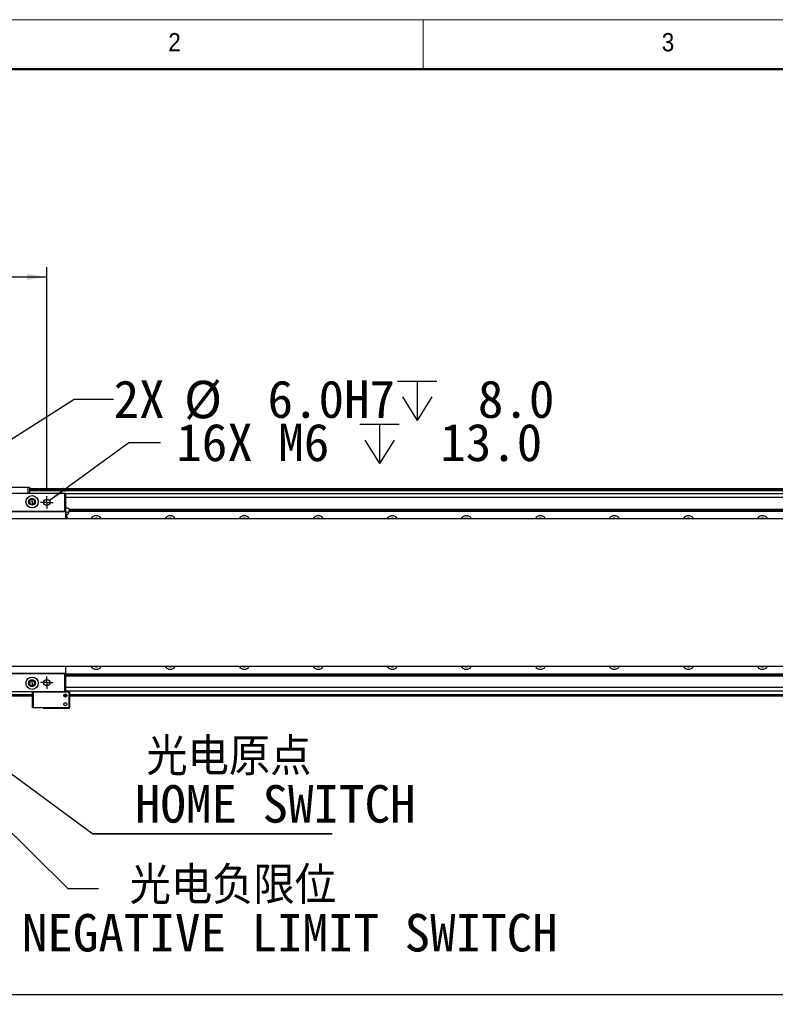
# Model space of a CAD drawing. Header units: millimetres. Extents: x 40 to 3320, y 40 to 2336.
# Tile 8 of 18: x 553 to 1165, y 1538 to 2336. Entities that reach past the tile are written whole.
import ezdxf

# ---------------------------------------------------------------- set-up
doc = ezdxf.new("R2010")
doc.units = ezdxf.units.MM
doc.header["$LTSCALE"] = 8
doc.layers.add('DIMNS', color=7, linetype='Continuous')
doc.styles.add('SLDTEXTSTYLE0', font='Gothic.ttf', dxfattribs={"width": 0.913})
doc.styles.add('SLDTEXTSTYLE7', font='txt')
doc.styles.add('SLDTEXTSTYLE8', font='txt', dxfattribs={"bigfont": 'bigfont'})
doc.styles.add('SLDTEXTSTYLE9', font='txt')
doc.dimstyles.new('SLDDIMSTYLE1', dxfattribs={"dimtxt": 30.4, "dimasz": 16, "dimexe": 0, "dimexo": 0.0625, "dimgap": 7.6, "dimtad": 2, "dimdec": 1, "dimrnd": 1e-09, "dimzin": 4, "dimdsep": 46, "dimtxsty": 'SLDTEXTSTYLE7', "dimsah": 1, "dimcen": 0.09, "dimadec": 0, "dimazin": 1, "dimtfac": 1, "dimtdec": 1, "dimtofl": 0, "dimtmove": 0, "dimatfit": 3, "dimfxl": 0, "dimfrac": 2, "dimtolj": 1, "dimtzin": 12, "dimarcsym": 0})
doc.dimstyles.new('SLDDIMSTYLE2', dxfattribs={"dimtxt": 30.4, "dimasz": 16, "dimexe": 0, "dimexo": 0.0625, "dimgap": 7.6, "dimtad": 0, "dimtih": 1, "dimtoh": 1, "dimdec": 1, "dimrnd": 1e-09, "dimzin": 4, "dimdsep": 46, "dimtxsty": 'SLDTEXTSTYLE7', "dimsah": 1, "dimcen": 0, "dimadec": 0, "dimazin": 1, "dimtfac": 1, "dimtdec": 1, "dimtofl": 0, "dimtmove": 0, "dimatfit": 3, "dimfxl": 0, "dimfrac": 2, "dimtolj": 1, "dimtzin": 12, "dimarcsym": 0})
doc.dimstyles.new('SLDDIMSTYLE3', dxfattribs={"dimtxt": 30.4, "dimasz": 16, "dimexe": 0, "dimexo": 0.0625, "dimgap": 7.6, "dimtad": 0, "dimtih": 1, "dimtoh": 1, "dimdec": 6, "dimrnd": 1e-09, "dimzin": 12, "dimdsep": 46, "dimtxsty": 'SLDTEXTSTYLE7', "dimsah": 1, "dimcen": 0, "dimadec": 0, "dimazin": 3, "dimtfac": 1, "dimtdec": 1, "dimtofl": 0, "dimtmove": 0, "dimatfit": 3, "dimfxl": 0, "dimfrac": 2, "dimtolj": 1, "dimtzin": 12, "dimarcsym": 0})
doc.dimstyles.new('SLDDIMSTYLE4', dxfattribs={"dimtxt": 0.18, "dimasz": 16, "dimexe": 0, "dimexo": 0.0625, "dimgap": 0, "dimtad": 0, "dimtih": 1, "dimtoh": 1, "dimdec": 0, "dimrnd": 1e-09, "dimzin": 0, "dimdsep": 46, "dimtxsty": 'Standard', "dimsah": 1, "dimcen": 0.09, "dimadec": 0, "dimazin": 0, "dimtfac": 16, "dimtdec": 0, "dimtofl": 0, "dimtmove": 0, "dimatfit": 3, "dimfxl": 0, "dimfrac": 2, "dimtolj": 1, "dimtzin": 0, "dimarcsym": 0})

# ---------------------------------------------------------------- blocks, each defined once
blk = doc.blocks.new('_D_8')
at = {"layer": 'DIMNS'}
for p, q in [((354.87, 1954.88), (354.87, 2135.48)), ((574.87, 1954.88), (574.87, 2135.48)), ((354.87, 2127.48), (574.87, 2127.48))]:
    blk.add_line(p, q, dxfattribs=at)
for points in [[(354.87, 2127.48), (370.87, 2125.08), (370.87, 2129.88)], [(574.87, 2127.48), (558.87, 2129.88), (558.87, 2125.08)]]:
    blk.add_solid(points, dxfattribs=at)
at = {"layer": 'DIMNS', "insert": (422.26, 2167.37), "char_height": 30.4, "attachment_point": 1, "style": 'SLDTEXTSTYLE7'}
blk.add_mtext('220.0', dxfattribs=at)
blk = doc.blocks.new('SW_SYMBOL_HOLE_DEPTH')
at = {"layer": 'DIMNS', "color": 0}
for p, q in [((0, 7000), (6400, 7000)), ((3200, 7000), (3200, 600)), ((800, 4440), (3200, 600)), ((5600, 4440), (3200, 600))]:
    blk.add_line(p, q, dxfattribs=at)
blk = doc.blocks.new('_D_9')
at = {"layer": 'DIMNS'}
for p, q in [((467.4, 1946.32), (596.96, 2028.34)), ((596.96, 2028.34), (628.96, 2028.34))]:
    blk.add_line(p, q, dxfattribs=at)
blk.add_solid([(467.4, 1946.32), (482.2, 1952.85), (479.63, 1956.91)], dxfattribs=at)
at = {"layer": 'DIMNS', "xscale": 0.004985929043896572, "yscale": 0.004985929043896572, "zscale": 0.004985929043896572}
blk.add_blockref('SW_SYMBOL_HOLE_DEPTH', (859.09, 2008.22), dxfattribs=at)
at = {"layer": 'DIMNS', "char_height": 30.4, "attachment_point": 1, "style": 'SLDTEXTSTYLE7'}
for s, insert in [('2X ', (628.96, 2043.66)), ('%%c', (686.13, 2043.36)), (' 6.0H7 ', (733.1, 2043.66)), (' 8.0', (903.59, 2043.66))]:
    blk.add_mtext(s, dxfattribs=dict(at, insert=insert))
blk = doc.blocks.new('_D_10')
at = {"layer": 'DIMNS'}
for p, q in [((576.88, 1946.19), (641.43, 1993.27)), ((641.43, 1993.27), (667.08, 1993.27))]:
    blk.add_line(p, q, dxfattribs=at)
blk.add_solid([(576.88, 1946.19), (591.23, 1953.68), (588.4, 1957.56)], dxfattribs=at)
at = {"layer": 'DIMNS', "xscale": 0.004985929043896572, "yscale": 0.004985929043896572, "zscale": 0.004985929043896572}
blk.add_blockref('SW_SYMBOL_HOLE_DEPTH', (828.53, 1973.15), dxfattribs=at)
at = {"layer": 'DIMNS', "char_height": 30.4, "attachment_point": 1, "style": 'SLDTEXTSTYLE7'}
for s, insert in [('16X M6 ', (679.78, 2008.59)), (' 13.0', (873.03, 2008.59))]:
    blk.add_mtext(s, dxfattribs=dict(at, insert=insert))
blk = doc.blocks.new('_D_13')
at = {"layer": 'DIMNS'}
for p, q in [((464.87, 1730.56), (464.87, 1537.92)), ((2324.87, 1730.56), (2324.87, 1537.92)), ((464.87, 1545.92), (2324.87, 1545.92))]:
    blk.add_line(p, q, dxfattribs=at)
for points in [[(464.87, 1545.92), (480.87, 1543.52), (480.87, 1548.32)], [(2324.87, 1545.92), (2308.87, 1548.32), (2308.87, 1543.52)]]:
    blk.add_solid(points, dxfattribs=at)
at = {"layer": 'DIMNS', "insert": (1353.08, 1585.8), "char_height": 30.4, "attachment_point": 1, "style": 'SLDTEXTSTYLE7'}
blk.add_mtext('1860.0', dxfattribs=at)
blk = doc.blocks.new('SW_NOTE_5')
at = {"layer": 'DIMNS', "color": 0, "char_height": 30.4, "attachment_point": 2}
for s, insert, style in [('光电负限位', (108.87, 17.82), 'SLDTEXTSTYLE8'), ('NEGATIVE LIMIT SWITCH', (155.02, -20.58), 'SLDTEXTSTYLE9')]:
    blk.add_mtext(s, dxfattribs=dict(at, insert=insert, style=style))
blk = doc.blocks.new('SW_NOTE_6')
at = {"layer": 'DIMNS', "color": 0}
for p, q in [((0, 0), (194.23, 0)), ((194.23, 0), (0, 0)), ((0, 0), (194.23, 0)), ((194.23, 0), (0, 0)), ((0, 0), (194.23, 0)), ((194.23, 0), (0, 0))]:
    blk.add_line(p, q, dxfattribs=at)
at = {"layer": 'DIMNS', "color": 0, "char_height": 30.4, "attachment_point": 2}
for s, insert, style in [('光电原点', (110.41, 78.01), 'SLDTEXTSTYLE8'), ('HOME SWITCH', (148, 39.61), 'SLDTEXTSTYLE9')]:
    blk.add_mtext(s, dxfattribs=dict(at, insert=insert, style=style))
blk = doc.blocks.new('SW_CENTERMARKSYMBOL_7')
at = {"layer": 'DIMNS', "color": 0}
for p, q in [((-2.54, 0), (-5.04, 0)), ((0, 0), (-2.54, 0)), ((0, 2.54), (0, 5.04)), ((0, 0), (0, 2.54)), ((0, 0), (0, -2.54)), ((0, 0), (2.54, 0)), ((2.54, 0), (5.04, 0)), ((0, -2.54), (0, -5.04))]:
    blk.add_line(p, q, dxfattribs=at)
blk = doc.blocks.new('SW_CENTERMARKSYMBOL_15')
at = {"layer": 'DIMNS', "color": 0}
for p, q in [((-2.54, 0), (-5.04, 0)), ((0, 0), (-2.54, 0)), ((0, 2.54), (0, 5.04)), ((0, 0), (0, 2.54)), ((0, 0), (0, -2.54)), ((0, 0), (2.54, 0)), ((2.54, 0), (5.04, 0)), ((0, -2.54), (0, -5.04))]:
    blk.add_line(p, q, dxfattribs=at)

msp = doc.modelspace()

# ---------------------------------------------------------------- linework, layer by layer
at = {"color": 7, "linetype": 'Continuous', "lineweight": 18}
for p, q in [((3320, 2336), (40, 2336)), ((880, 2336), (880, 2296)), ((80, 2296), (3280, 2296))]:
    msp.add_line(p, q, dxfattribs=at)
at = {"color": 7, "linetype": 'Continuous', "lineweight": 50}
msp.add_line((3280, 2296), (80, 2296), dxfattribs=at)
at = {"color": 7, "linetype": 'Continuous', "lineweight": 25}
for p, q in [((559.8652484, 1956.9151276), (533.8652255, 1956.9151276)), ((533.9895012, 1957.2151327), (559.7409727, 1957.2151327)), ((559.7409727, 1957.2151327), (560.5652453, 1957.2151327)), ((559.8652484, 1956.9151276), (559.7409727, 1957.2151327)), ((560.8652355, 1956.9151276), (559.8652484, 1956.9151276)), ((559.8652484, 1952.21513), (559.8652484, 1956.9151276)), ((560.5652453, 1957.2151327), (560.8652355, 1956.9151276)), ((560.8652355, 1956.9151276), (560.8652355, 1952.21513)), ((2228.8652183, 1955.7151297), (560.8652355, 1955.7151297)), ((560.8652355, 1955.5151337), (2228.8652183, 1955.5151337)), ((560.8652355, 1955.3151304), (2228.8652183, 1955.3151304)), ((340.1652099, 1952.21513), (589.5652296, 1952.21513)), ((589.5652296, 1951.9151324), (340.1652099, 1951.9151324)), ((2228.8652183, 1955.2151287), (560.8652355, 1955.2151287)), ((2228.8652183, 1954.2151341), (560.8652355, 1954.2151341)), ((562.8652097, 1947.2821304), (562.8652097, 1947.7151284)), ((589.5652296, 1952.21513), (589.8652197, 1951.9151324)), ((589.5652296, 1952.21513), (589.5652296, 1951.9151324)), ((589.5652296, 1951.9151324), (589.8652197, 1951.9151324)), ((589.5652296, 1937.5151345), (589.5652296, 1951.9151324)), ((589.8652197, 1951.9151324), (589.8652197, 1937.5151345)), ((2199.8652341, 1951.7199943), (589.8652197, 1951.7199943)), ((562.8652097, 1945.2151308), (562.8652097, 1947.2821304)), ((562.8652097, 1945.2151308), (562.8652097, 1943.1481311)), ((562.8652097, 1943.1481311), (562.8652097, 1942.7151331)), ((592.8652407, 1939.4561449), (592.5263883, 1936.2322563)), ((317.865205, 1931.7151295), (2471.8652488, 1931.7151295)), ((340.1652099, 1937.5151345), (589.5652296, 1937.5151345)), ((589.5652296, 1937.2151294), (340.1652099, 1937.2151294)), ((589.5652296, 1937.5151345), (589.8652197, 1937.5151345)), ((589.5652296, 1937.2151294), (589.8652197, 1937.5151345)), ((589.5652296, 1937.5151345), (589.5652296, 1937.2151294)), ((590.7179834, 1932.6544391), (589.7312285, 1932.9156713)), ((589.8652197, 1937.5151345), (589.8652197, 1931.7151295)), ((591.5913107, 1932.126111), (590.7179834, 1932.6544391)), ((591.5963771, 1932.122151), (591.1496402, 1932.4712218)), ((591.5913107, 1932.126111), (591.4169075, 1931.7151295)), ((592.6615121, 1937.5180328), (2199.8652341, 1937.5180328)), ((592.6938178, 1937.8252351), (2199.8652341, 1937.8252351)), ((592.807603, 1938.9079312), (2199.8652341, 1938.9079312)), ((592.8399088, 1939.2151335), (2199.8652341, 1939.2151335)), ((2471.8652488, 1811.7151322), (317.865205, 1811.7151322)), ((589.8652197, 1811.7151322), (589.8652197, 1805.9151271)), ((340.1652099, 1806.2151322), (589.5652296, 1806.2151322)), ((589.5652296, 1805.9151271), (340.1652099, 1805.9151271)), ((589.5652296, 1806.2151322), (589.5652296, 1805.9151271)), ((589.8652197, 1805.9151271), (589.5652296, 1806.2151322)), ((589.8652197, 1805.9151271), (589.5652296, 1805.9151271)), ((589.5652296, 1791.5151292), (589.5652296, 1805.9151271)), ((589.8652197, 1805.9151271), (589.8652197, 1791.5151292)), ((589.8652197, 1805.9122288), (2197.0689417, 1805.9122288)), ((589.8652197, 1805.6050265), (2197.036636, 1805.6050265)), ((589.8652197, 1804.5223305), (2196.9228508, 1804.5223305)), ((589.8652197, 1804.2151281), (2196.890545, 1804.2151281)), ((562.8652097, 1800.2821306), (562.8652097, 1800.7151285)), ((562.8652097, 1798.2151309), (562.8652097, 1800.2821306)), ((562.8652097, 1798.2151309), (562.8652097, 1796.1481312)), ((562.8652097, 1796.1481312), (562.8652097, 1795.7151333)), ((340.1652099, 1791.5151292), (589.5652296, 1791.5151292)), ((589.5652296, 1791.2151316), (340.1652099, 1791.2151316)), ((563.3652331, 1787.7151319), (474.8652102, 1787.7151319)), ((563.6652233, 1791.2151316), (563.3652331, 1790.915134)), ((563.3652331, 1778.5151327), (563.3652331, 1790.915134)), ((563.6652233, 1790.915134), (563.3652331, 1790.915134)), ((563.6652233, 1790.915134), (563.789499, 1791.2151316)), ((563.6652233, 1790.915134), (563.6652233, 1778.5151327)), ((593.0652143, 1790.915134), (563.6652233, 1790.915134)), ((591.0108806, 1787.7151319), (588.7195589, 1787.7151319)), ((589.8652197, 1791.5151292), (589.5652296, 1791.5151292)), ((589.8652197, 1791.5151292), (589.5652296, 1791.2151316)), ((589.5652296, 1791.5151292), (589.5652296, 1791.2151316)), ((589.5652296, 1791.2151316), (592.9409386, 1791.2151316)), ((2199.8652341, 1791.7102674), (589.8652197, 1791.7102674)), ((589.8652197, 1791.5151292), (593.3652045, 1791.5151292)), ((593.0652143, 1790.915134), (592.9409386, 1791.2151316)), ((592.9409386, 1791.2151316), (593.0652143, 1791.2151316)), ((593.3652045, 1790.915134), (593.0652143, 1791.2151316)), ((593.0652143, 1778.5151327), (593.0652143, 1790.915134)), ((593.3652045, 1790.915134), (593.0652143, 1790.915134)), ((593.3652045, 1790.915134), (593.3652045, 1791.5151292)), ((593.3652045, 1790.915134), (593.3652045, 1778.5151327)), ((2194.3652155, 1787.7151319), (593.3652045, 1787.7151319)), ((563.3652331, 1778.5151327), (563.6652233, 1778.5151327)), ((563.6652233, 1778.2151276), (563.3652331, 1778.5151327)), ((563.6652233, 1778.5151327), (593.0652143, 1778.5151327)), ((563.6652233, 1778.5151327), (563.789499, 1778.2151276)), ((563.789499, 1778.2151276), (563.6652233, 1778.2151276)), ((592.9409386, 1778.2151276), (563.789499, 1778.2151276)), ((571.8652131, 1777.91513), (571.8652131, 1778.2151276)), ((571.8652131, 1777.91513), (593.3652045, 1777.91513)), ((593.0652143, 1778.5151327), (592.9409386, 1778.2151276)), ((593.0652143, 1778.2151276), (592.9409386, 1778.2151276)), ((593.0652143, 1778.5151327), (593.3652045, 1778.5151327)), ((593.3652045, 1778.5151327), (593.0652143, 1778.2151276)), ((593.3652045, 1777.91513), (593.3652045, 1778.5151327))]:
    msp.add_line(p, q, dxfattribs=at)
at = {"color": 8, "linetype": 'Continuous', "lineweight": 25}
for p, q in [((2199.8652341, 1948.7199956), (589.8652197, 1948.7199956)), ((563.3652331, 1788.715134), (474.8652102, 1788.715134)), ((591.0108806, 1788.715134), (588.7195589, 1788.715134)), ((2199.8652341, 1794.710266), (589.8652197, 1794.710266)), ((2194.3652155, 1788.715134), (593.3652045, 1788.715134))]:
    msp.add_line(p, q, dxfattribs=at)
at = {"color": 7, "linetype": 'Continuous', "lineweight": 25, "flags": 128}
for points in [[(592.8652407, 1939.4561449), (592.7005531, 1939.5260388), (592.2316434, 1939.7250885), (591.5298583, 1940.0229776), (590.702069, 1940.3743619), (589.8742201, 1940.7257536), (589.8652197, 1940.7295683)], [(592.5263883, 1936.2322563), (592.3433425, 1936.3099659), (591.816199, 1936.5337217), (591.008556, 1936.8765304), (590.0179268, 1937.2970486), (589.8652197, 1937.3618537)], [(591.6661741, 1934.9678481), (591.4996387, 1935.0385392), (591.0201193, 1935.242089), (590.2854325, 1935.553948), (589.8652197, 1935.7323149)], [(590.7179834, 1932.6544391), (590.4838564, 1932.7538224), (590.2059795, 1932.8717688), (589.8891212, 1933.0062629), (589.8652197, 1933.0164106)], [(591.1496402, 1932.4712218), (591.1427261, 1932.4741499), (591.1220433, 1932.4829193), (591.087711, 1932.4974963), (591.0398485, 1932.5178178), (590.9786345, 1932.543798), (590.9043671, 1932.5753176), (590.8173443, 1932.6122539), (590.7179834, 1932.6544391)], [(613.2069351, 1931.7151295), (613.8391616, 1932.034208), (614.8652555, 1932.2151305)], [(614.8652555, 1932.2151305), (615.8912899, 1932.034208), (616.5235163, 1931.7151295)], [(673.2069375, 1931.7151295), (673.8391639, 1932.034208), (674.8651983, 1932.2151305)], [(674.8651983, 1932.2151305), (675.8912923, 1932.034208), (676.5235187, 1931.7151295)], [(733.2069399, 1931.7151295), (733.8391663, 1932.034208), (734.8652007, 1932.2151305)], [(734.8652007, 1932.2151305), (735.8912946, 1932.034208), (736.5235211, 1931.7151295)], [(793.2069422, 1931.7151295), (793.8391687, 1932.034208), (794.8652031, 1932.2151305)], [(794.8652031, 1932.2151305), (795.891297, 1932.034208), (796.5235235, 1931.7151295)], [(853.2069446, 1931.7151295), (853.8391711, 1932.034208), (854.8652054, 1932.2151305)], [(854.8652054, 1932.2151305), (855.8912994, 1932.034208), (856.5235259, 1931.7151295)], [(913.2069172, 1931.7151295), (913.8391735, 1932.034208), (914.8652376, 1932.2151305)], [(914.8652376, 1932.2151305), (915.8913018, 1932.034208), (916.5235283, 1931.7151295)], [(973.2069196, 1931.7151295), (973.8391759, 1932.034208), (974.86524, 1932.2151305)], [(974.86524, 1932.2151305), (975.8912744, 1932.034208), (976.5235306, 1931.7151295)], [(1033.206922, 1931.7151295), (1033.8391782, 1932.034208), (1034.8652126, 1932.2151305)], [(1034.8652126, 1932.2151305), (1035.8912768, 1932.034208), (1036.523533, 1931.7151295)], [(1093.2069244, 1931.7151295), (1093.8391806, 1932.034208), (1094.865215, 1932.2151305)], [(1094.865215, 1932.2151305), (1095.8912791, 1932.034208), (1096.5235354, 1931.7151295)], [(1153.2069118, 1931.7151295), (1153.8391681, 1932.034208), (1154.8652323, 1932.2151305)], [(1154.8652323, 1932.2151305), (1155.8912815, 1932.034208), (1156.5235378, 1931.7151295)], [(614.8652555, 1811.2151311), (613.8391616, 1811.3960536), (613.2069351, 1811.7151322)], [(616.5235163, 1811.7151322), (615.8912899, 1811.3960536), (614.8652555, 1811.2151311)], [(674.8651983, 1811.2151311), (673.8391639, 1811.3960536), (673.2069375, 1811.7151322)], [(676.5235187, 1811.7151322), (675.8912923, 1811.3960536), (674.8651983, 1811.2151311)], [(734.8652007, 1811.2151311), (733.8391663, 1811.3960536), (733.2069399, 1811.7151322)], [(736.5235211, 1811.7151322), (735.8912946, 1811.3960536), (734.8652007, 1811.2151311)], [(794.8652031, 1811.2151311), (793.8391687, 1811.3960536), (793.2069422, 1811.7151322)], [(796.5235235, 1811.7151322), (795.891297, 1811.3960536), (794.8652031, 1811.2151311)], [(854.8652054, 1811.2151311), (853.8391711, 1811.3960536), (853.2069446, 1811.7151322)], [(856.5235259, 1811.7151322), (855.8912994, 1811.3960536), (854.8652054, 1811.2151311)], [(914.8652376, 1811.2151311), (913.8391735, 1811.3960536), (913.2069172, 1811.7151322)], [(916.5235283, 1811.7151322), (915.8913018, 1811.3960536), (914.8652376, 1811.2151311)], [(974.86524, 1811.2151311), (973.8391759, 1811.3960536), (973.2069196, 1811.7151322)], [(976.5235306, 1811.7151322), (975.8912744, 1811.3960536), (974.86524, 1811.2151311)], [(1034.8652126, 1811.2151311), (1033.8391782, 1811.3960536), (1033.206922, 1811.7151322)], [(1036.523533, 1811.7151322), (1035.8912768, 1811.3960536), (1034.8652126, 1811.2151311)], [(1094.865215, 1811.2151311), (1093.8391806, 1811.3960536), (1093.2069244, 1811.7151322)], [(1096.5235354, 1811.7151322), (1095.8912791, 1811.3960536), (1094.865215, 1811.2151311)], [(1154.8652323, 1811.2151311), (1153.8391681, 1811.3960536), (1153.2069118, 1811.7151322)], [(1156.5235378, 1811.7151322), (1155.8912815, 1811.3960536), (1154.8652323, 1811.2151311)]]:
    msp.add_lwpolyline(points, dxfattribs=at)
at = {"color": 7, "linetype": 'Continuous', "lineweight": 25}
for centre, radius in [((562.8652269, 1945.2151301), 5), ((562.8652269, 1945.2151301), 2.75), ((574.8652269, 1944.7151308), 2.5), ((562.8652269, 1798.2151315), 5), ((562.8652269, 1798.2151315), 2.75), ((574.8652269, 1798.7151308), 2.5), ((589.8652269, 1788.2151308), 1.25), ((589.8652269, 1781.2151308), 1.25)]:
    msp.add_circle(centre, radius, dxfattribs=at)
for centre, radius, start, end in [((562.8652269, 1945.2151301), 2.5, 90, 270), ((562.8652269, 1945.2151301), 2.5, 270, 90), ((562.8652269, 1945.2151301), 2.067, 90, 270), ((562.8652269, 1945.2151301), 2.067, 270, 90), ((614.8652269, 1929.2151301), 4.75, 90, 148.2431266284), ((614.8652269, 1929.2151301), 4.75, 31.7568733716, 90), ((674.8652269, 1929.2151301), 4.75, 90, 148.2431266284), ((674.8652269, 1929.2151301), 4.75, 31.7568733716, 90), ((734.8652269, 1929.2151301), 4.75, 90, 148.2431266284), ((734.8652269, 1929.2151301), 4.75, 31.7568733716, 90), ((794.8652269, 1929.2151301), 4.75, 90, 148.2431266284), ((794.8652269, 1929.2151301), 4.75, 31.7568733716, 90), ((854.8652269, 1929.2151301), 4.75, 90, 148.2431266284), ((854.8652269, 1929.2151301), 4.75, 31.7568733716, 90), ((914.8652269, 1929.2151301), 4.75, 90, 148.2431266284), ((914.8652269, 1929.2151301), 4.75, 31.7568733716, 90), ((974.8652269, 1929.2151301), 4.75, 90, 148.2431266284), ((974.8652269, 1929.2151301), 4.75, 31.7568733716, 90), ((1034.8652269, 1929.2151301), 4.75, 90, 148.2431266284), ((1034.8652269, 1929.2151301), 4.75, 31.7568733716, 90), ((1094.8652269, 1929.2151301), 4.75, 90, 148.2431266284), ((1094.8652269, 1929.2151301), 4.75, 31.7568733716, 90), ((1154.8652269, 1929.2151301), 4.75, 90, 148.2431266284), ((1154.8652269, 1929.2151301), 4.75, 31.7568733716, 90), ((614.8652269, 1814.2151315), 4.75, 211.756873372, 270), ((614.8652269, 1814.2151315), 4.75, 270, 328.243126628), ((674.8652269, 1814.2151315), 4.75, 211.756873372, 270), ((674.8652269, 1814.2151315), 4.75, 270, 328.243126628), ((734.8652269, 1814.2151315), 4.75, 211.756873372, 270), ((734.8652269, 1814.2151315), 4.75, 270, 328.243126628), ((794.8652269, 1814.2151315), 4.75, 211.756873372, 270), ((794.8652269, 1814.2151315), 4.75, 270, 328.243126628), ((854.8652269, 1814.2151315), 4.75, 211.756873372, 270), ((854.8652269, 1814.2151315), 4.75, 270, 328.243126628), ((914.8652269, 1814.2151315), 4.75, 211.756873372, 270), ((914.8652269, 1814.2151315), 4.75, 270, 328.243126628), ((974.8652269, 1814.2151315), 4.75, 211.756873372, 270), ((974.8652269, 1814.2151315), 4.75, 270, 328.243126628), ((1034.8652269, 1814.2151315), 4.75, 211.756873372, 270), ((1034.8652269, 1814.2151315), 4.75, 270, 328.243126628), ((1094.8652269, 1814.2151315), 4.75, 211.756873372, 270), ((1094.8652269, 1814.2151315), 4.75, 270, 328.243126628), ((1154.8652269, 1814.2151315), 4.75, 211.756873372, 270), ((1154.8652269, 1814.2151315), 4.75, 270, 328.243126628), ((562.8652269, 1798.2151315), 2.5, 90, 270), ((562.8652269, 1798.2151315), 2.067, 90, 270), ((562.8652269, 1798.2151315), 2.5, 270, 90), ((562.8652269, 1798.2151315), 2.067, 270, 90)]:
    msp.add_arc(centre, radius, start, end, dxfattribs=at)
for points, knots in [([(590.7997014, 1940.604488), (590.6596912, 1940.6518702), (590.3796373, 1940.746646), (590.0857387, 1940.7144452), (589.9387719, 1940.6983429)], [0, 0, 0, 0, 0.4999403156, 1, 1, 1, 1]), ([(590.7997014, 1940.604488), (590.9310648, 1940.5366769), (591.1937899, 1940.4010556), (591.3748013, 1940.1672769), (591.4653064, 1940.0503883)], [0, 0, 0, 0, 0.5000031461, 1, 1, 1, 1]), ([(591.1496402, 1932.4712218), (591.1327921, 1932.9086229), (591.0990957, 1933.7834255), (591.4771479, 1934.5730404), (591.6661741, 1934.9678481)], [0, 0, 0, 0, 0.49999969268, 1, 1, 1, 1]), ([(591.6661741, 1934.9678481), (591.8601467, 1935.1441622), (592.248084, 1935.4967833), (592.4336215, 1935.987102), (592.5263883, 1936.2322563)], [0, 0, 0, 0, 0.5000101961, 1, 1, 1, 1])]:
    msp.add_open_spline(points, degree=3, knots=knots, dxfattribs=at)

# ---------------------------------------------------------------- block references
at = {"layer": 'DIMNS'}
for name, p in [('SW_CENTERMARKSYMBOL_7', (574.8652269, 1944.7151308)), ('SW_CENTERMARKSYMBOL_15', (574.8652269, 1798.7151308)), ('SW_NOTE_6', (612.0192308, 1675.9615385)), ('SW_NOTE_5', (616.7646364, 1631.7307692))]:
    msp.add_blockref(name, p, dxfattribs=at)

# ---------------------------------------------------------------- texts
at = {"color": 7, "linetype": 'Continuous', "lineweight": 0, "char_height": 14.8166667, "attachment_point": 1, "style": 'SLDTEXTSTYLE0'}
for s, insert in [('2', (673.3333333, 2325.1704848)), ('3', (1073.3333333, 2325.1704848))]:
    msp.add_mtext(s, dxfattribs=dict(at, insert=insert))

# ---------------------------------------------------------------- dimensions: what is measured, and where the dimension line sits
at = {"layer": 'DIMNS'}
for base, p1, p2, picture, middle in [((574.8652269, 2127.482112), (354.8652269, 1944.7151308), (574.8652269, 1944.7151308), '_D_8', (470.6861247, 2127.482112)), ((2324.8652269, 1545.9151308), (464.8652269, 1740.7151308), (2324.8652269, 1740.7151308), '_D_13', (1412.489533, 1545.9151308))]:
    dim = msp.add_linear_dim(base=base, p1=p1, p2=p2, dimstyle='SLDDIMSTYLE1', dxfattribs=at)
    dim.commit()
    dim.dimension.update_dxf_attribs({"geometry": picture, "text_midpoint": middle, "dimtype": 160})
dim = msp.add_diameter_dim_2p(p1=(462.3304864, 1943.1104219), p2=(467.3999674, 1946.3198397), text='2X <>H7 {\\fGDT;x} 8.0\\P', dimstyle='SLDDIMSTYLE2', dxfattribs=at)
dim.commit()
dim.dimension.update_dxf_attribs({"geometry": '_D_9', "text_midpoint": (798.2796742, 2028.343235), "dimtype": 163})
dim = msp.add_diameter_dim_2p(p1=(572.845482, 1943.2418249), p2=(576.8849718, 1946.1884368), text='16X M6 {\\fGDT;x} 13.0\\P', dimstyle='SLDDIMSTYLE3', override={"dimpost": '<>'}, dxfattribs=at)
dim.commit()
dim.dimension.update_dxf_attribs({"geometry": '_D_10', "text_midpoint": (819.3882626, 1993.2728157), "dimtype": 163})

# ---------------------------------------------------------------- leaders
for points in [[(442.1652269, 1779.5151308), (591.9947309, 1631.7307692), (616.7646364, 1631.7307692)], [(477.5652269, 1775.4490043), (612.0192308, 1675.9615385)]]:
    msp.add_leader(points, dimstyle='SLDDIMSTYLE4', dxfattribs=at)

doc.saveas('drawing.dxf')
